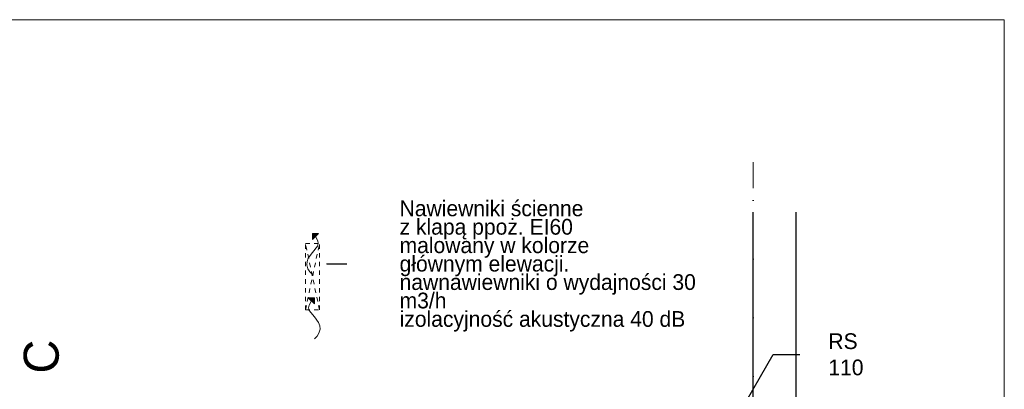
# Model space of a CAD drawing. Extents: x -145259 to -66341, y -2316 to 227384.
# Tile 67 of 143: x -81510 to -70259, y 102756 to 106984. Entities that reach past the tile are written whole.
import ezdxf

# ---------------------------------------------------------------- set-up
doc = ezdxf.new("R2010")
doc.units = 0
doc.header["$MEASUREMENT"] = 0
doc.linetypes.add('Dot & Dashed', pattern=[670.277762, 352.777767, -176.388884, 0, -141.111112])
doc.linetypes.add('Hidden Line', pattern=[100, 50, -50])
doc.layers.add('A-Okna', color=7, linetype='Continuous')
for name, color, linetype, lineweight in [('A-Okna_Nr_Pióra__21', 7, 'Continuous', 13), ('A-Okna_Nr_Pióra__5', 7, 'Continuous', 13), ('Arch opisy_Nr_Pióra__21', 7, 'Continuous', 13), ('arch przekroje_Nr_Pióra__21', 7, 'Continuous', 13), ('ARCH TABELA_Nr_Pióra__21', 7, 'Continuous', 13), ('INWENT OPISY_Nr_Pióra__21', 7, 'Continuous', 13), ('INWENT.ŚCIANY_Nr_Pióra__1', 7, 'Continuous', 25), ('INWENT.ŚCIANY_Nr_Pióra__20', 1, 'Continuous', 20)]:
    doc.layers.add(name, color=color, linetype=linetype, lineweight=lineweight)
doc.styles.add('GENERATED_STYLE_6', font='txt')
doc.styles.add('GENERATED_STYLE_8', font='txt')
doc.dimstyles.new('GENERATED_STYLE__10', dxfattribs={"dimtxt": 0.18, "dimasz": 7.6, "dimexe": 0.18, "dimexo": 0.0625, "dimgap": 0.09, "dimtad": 0, "dimtih": 1, "dimtoh": 1, "dimdec": 4, "dimzin": 0, "dimdsep": 46, "dimcen": 0.09, "dimadec": 0, "dimazin": 0, "dimtfac": 1, "dimtdec": 4, "dimtmove": 0, "dimatfit": 3, "dimldrblk": 'ARROWHEAD_0', "dimfxl": 0, "dimtolj": 1, "dimtzin": 0, "dimarcsym": 0})
doc.dimstyles.new('GENERATED_STYLE__9', dxfattribs={"dimtxt": 0.18, "dimasz": 109.44, "dimexe": 0.18, "dimexo": 0.0625, "dimgap": 0.09, "dimtad": 0, "dimtih": 1, "dimtoh": 1, "dimdec": 4, "dimzin": 0, "dimdsep": 46, "dimcen": 0.09, "dimadec": 0, "dimazin": 0, "dimtfac": 1, "dimtdec": 4, "dimtmove": 0, "dimatfit": 3, "dimldrblk": 'ARROWHEAD_11', "dimfxl": 0, "dimtolj": 1, "dimtzin": 0, "dimarcsym": 0})

# ---------------------------------------------------------------- blocks, each defined once
blk = doc.blocks.new('Krzywa_19', base_point=(-78141, 103332))
at = {"layer": 'A-Okna_Nr_Pióra__21', "linetype": 'Continuous'}
blk.add_hatch(color=256, dxfattribs=at).paths.add_polyline_path([(-78141, 103803), (-78141, 103732), (-78212, 103803)], flags=0)
for p, q in [((-78141, 103803), (-78212, 103803)), ((-78141, 103732), (-78212, 103803)), ((-78141, 103803), (-78141, 103732))]:
    blk.add_line(p, q, dxfattribs=at)
at = {"layer": 'A-Okna_Nr_Pióra__5', "linetype": 'Continuous', "flags": 128}
blk.add_lwpolyline([(-78141, 103332), (-78112, 103364), (-78090, 103399), (-78078, 103443), (-78081, 103482), (-78094, 103518), (-78141, 103583), (-78201, 103656), (-78208, 103688), (-78204, 103718), (-78176, 103768)], dxfattribs=at)
blk = doc.blocks.new('Krzywa_20', base_point=(-78165, 104068))
at = {"layer": 'A-Okna_Nr_Pióra__21', "linetype": 'Continuous'}
blk.add_hatch(color=256, dxfattribs=at).paths.add_polyline_path([(-78165, 104539), (-78095, 104539), (-78165, 104468)], flags=0)
for p, q in [((-78165, 104539), (-78095, 104539)), ((-78165, 104539), (-78165, 104468)), ((-78095, 104539), (-78165, 104468))]:
    blk.add_line(p, q, dxfattribs=at)
at = {"layer": 'A-Okna_Nr_Pióra__5', "linetype": 'Continuous', "flags": 128}
blk.add_lwpolyline([(-78165, 104068), (-78194, 104099), (-78216, 104135), (-78228, 104179), (-78225, 104218), (-78212, 104254), (-78165, 104319), (-78106, 104392), (-78099, 104424), (-78103, 104454), (-78130, 104504)], dxfattribs=at)
blk = doc.blocks.new('ARROWHEAD_11')
at = {"color": 0, "linetype": 'Continuous', "lineweight": 0}
blk.add_line((0, 0), (-1, 0), dxfattribs=at)
at = {"color": 0, "linetype": 'Continuous', "lineweight": 0, "const_width": 0.25, "flags": 128}
blk.add_lwpolyline([(-0.125, 0, 1), (0.125, 0, 1)], format="xyb", close=True, dxfattribs=at)
blk = doc.blocks.new('ARROWHEAD_0')
at = {"color": 0, "linetype": 'Continuous', "lineweight": 0}
for p, q in [((0, 0), (-1, 0)), ((0, -0.5), (0, 0.5))]:
    blk.add_line(p, q, dxfattribs=at)

msp = doc.modelspace()

# ---------------------------------------------------------------- linework, layer by layer
at = {"layer": 'A-Okna_Nr_Pióra__5', "linetype": 'Hidden Line'}
for p, q in [((-78244.2, 103664.2), (-78244.2, 104424.2)), ((-78244.2, 104424.2), (-78084.2, 104424.2)), ((-78084.2, 103664.2), (-78244.2, 104424.2)), ((-78244.2, 103664.2), (-78084.2, 104424.2)), ((-78084.2, 103664.2), (-78084.2, 104424.2)), ((-78244.2, 103664.2), (-78084.2, 103664.2))]:
    msp.add_line(p, q, dxfattribs=at)
at = {"layer": 'ARCH TABELA_Nr_Pióra__21', "linetype": 'Continuous'}
for p, q in [((-145258.7, 106983.6), (-70258.7, 106983.6)), ((-70258.7, 106983.6), (-70258.7, 77283.6))]:
    msp.add_line(p, q, dxfattribs=at)
at = {"layer": 'INWENT.ŚCIANY_Nr_Pióra__1', "linetype": 'Continuous'}
for p, q in [((-73128.7, 101703.6), (-73128.7, 104783.9)), ((-72638.7, 95428.6), (-72638.7, 104783.9))]:
    msp.add_line(p, q, dxfattribs=at)
at = {"layer": 'INWENT.ŚCIANY_Nr_Pióra__20', "linetype": 'Dot & Dashed'}
msp.add_line((-73128.7, 101703.6), (-73128.7, 105354.5), dxfattribs=at)

# ---------------------------------------------------------------- block references
at = {"layer": 'A-Okna', "linetype": 'Continuous'}
for name, p in [('Krzywa_20', (-78165.3, 104068.3)), ('Krzywa_19', (-78140.9, 103332.4))]:
    msp.add_blockref(name, p, dxfattribs=at)

# ---------------------------------------------------------------- texts
at = {"layer": 'Arch opisy_Nr_Pióra__21', "linetype": 'Continuous', "insert": (-77168.7, 104166.1), "char_height": 180, "width": 3752.48, "attachment_point": 4, "line_spacing_factor": 0.70251, "style": 'GENERATED_STYLE_6'}
msp.add_mtext('{Nawiewniki ścienne\\Pz klapą ppoż. EI60\\Pmalowany w kolorze \\Pgłównym elewacji.\\Pnawnawiewniki o wydajności 30 m3/h \\Pizolacyjność akustyczna 40 dB}', dxfattribs=at)
at = {"layer": 'arch przekroje_Nr_Pióra__21', "linetype": 'Continuous', "insert": (-81464.1, 103130.1), "char_height": 400, "attachment_point": 2, "rotation": 90, "style": 'GENERATED_STYLE_8'}
msp.add_mtext('{C}', dxfattribs=at)
at = {"layer": 'INWENT OPISY_Nr_Pióra__21', "linetype": 'Continuous', "insert": (-72269.3, 103155.2), "char_height": 180, "width": 692.895, "attachment_point": 4, "style": 'GENERATED_STYLE_6'}
msp.add_mtext('{RS 110}', dxfattribs=at)

# ---------------------------------------------------------------- leaders
at = {"layer": 'Arch opisy_Nr_Pióra__21', "linetype": 'Continuous', "annotation_type": 0, "has_hookline": 1, "hookline_direction": 1, "text_width": 3222.9}
msp.add_leader([(-78001.4, 104190.3), (-77770.4, 104190.3)], dimstyle='GENERATED_STYLE__10', dxfattribs=at)
at = {"layer": 'INWENT OPISY_Nr_Pióra__21', "linetype": 'Continuous', "annotation_type": 0, "has_hookline": 1, "hookline_direction": 1, "text_width": 437.1}
msp.add_leader([(-73708.7, 101753.6), (-72900.1, 103154.2), (-72597, 103154.2)], dimstyle='GENERATED_STYLE__9', dxfattribs=at)

doc.saveas('drawing.dxf')
